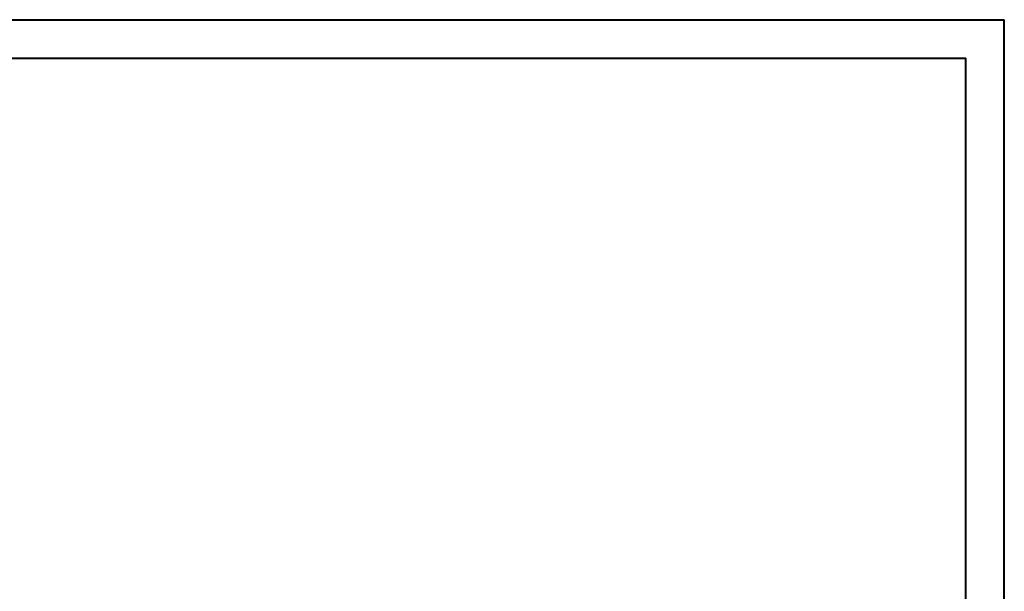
# Model space of a CAD drawing. Header units: millimetres. Extents: x 0 to 210, y 0 to 297.
# Tile 6 of 6: x 82 to 210, y 223 to 297. Entities that reach past the tile are written whole.
import ezdxf

# ---------------------------------------------------------------- set-up
doc = ezdxf.new("R2010")
doc.units = ezdxf.units.MM

msp = doc.modelspace()

# ---------------------------------------------------------------- linework, layer by layer
at = {"color": 7, "linetype": 'Continuous', "lineweight": 40}
for p, q in [((0.08, 297.21), (210.08, 297.21)), ((210.08, 0.21), (210.08, 297.21)), ((210.08, 292.21), (210.08, 297.21)), ((10.08, 292.21), (205.08, 292.21)), ((205.08, 5.21), (205.08, 292.21))]:
    msp.add_line(p, q, dxfattribs=at)

doc.saveas('drawing.dxf')
